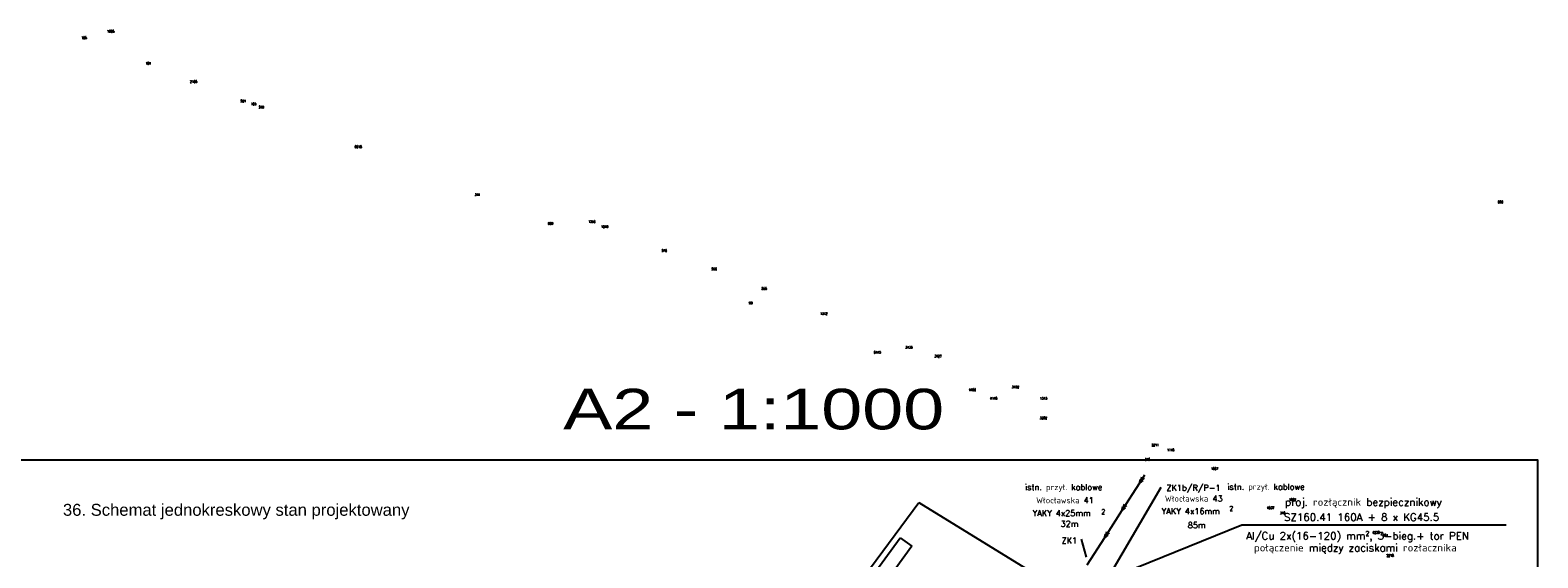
# Model space of a CAD drawing. Extents: x 6572638 to 13149531, y 5838629 to 11678088.
# Tile 6 of 37: x 6572962 to 6573519, y 5839116 to 5839311. Entities that reach past the tile are written whole.
import ezdxf
from ezdxf.enums import TextEntityAlignment as Align

# ---------------------------------------------------------------- set-up
doc = ezdxf.new("R2010")
doc.units = 0
doc.header["$MEASUREMENT"] = 0
doc.linetypes.add('3_SUEP_A', pattern=[0])
doc.layers.get('0').update_dxf_attribs({"color": 250, "linetype": 'CONTINUOUS'})
for name, color, linetype in [('_OPIS_KABLA', 250, 'CONTINUOUS'), ('NUMERY_PUNKTOW', 7, 'CONTINUOUS'), ('OPIS_LNAP', 250, 'CONTINUOUS'), ('SUEP_L_0', 1, '3_SUEP_A')]:
    doc.layers.add(name, color=color, linetype=linetype)
doc.styles.add('ANNOTATIVE', font='ARIAL.TTF')
doc.styles.add('ARIALC', font='ARIALBI0.TTF')
doc.styles.add('SIMPLEBX', font='simplex.shx', dxfattribs={"width": 0.7})
doc.styles.get("Standard").update_dxf_attribs({"font": 'Simplex.SHX', "width": 0.75})

msp = doc.modelspace()

# ---------------------------------------------------------------- linework, layer by layer
at = {"color": 7, "linetype": 'BYBLOCK'}
for p, q in [((6573361.79466, 5839110.60672), (6573380.06465, 5839141.84147)), ((6573352.41506, 5839115.86223), (6573350.64631, 5839122.60831))]:
    msp.add_line(p, q, dxfattribs=at)
at = {"color": 1, "linetype": 'BYBLOCK'}
for p, q in [((6573207.49181, 5839019.1557), (6573283.59465, 5839123.10696)), ((6573283.59465, 5839123.10696), (6573287.89741, 5839119.95691)), ((6573287.89741, 5839119.95691), (6573211.75849, 5839015.95638))]:
    msp.add_line(p, q, dxfattribs=at)
at = {"layer": '_OPIS_KABLA', "color": 1, "ltscale": 0.3}
for p, q in [((6573194.26401, 5839006.46717), (6573290.42484, 5839136.08449)), ((6573290.42484, 5839136.08449), (6573344.46207, 5839102.92058))]:
    msp.add_line(p, q, dxfattribs=at)
at = {"layer": 'OPIS_LNAP', "color": 1, "linetype": 'CONTINUOUS'}
for p, q in [((6573409.89037, 5839127.69122), (6573365.79878, 5839109.91424)), ((6573507.6351, 5839127.69122), (6573409.89037, 5839127.69122))]:
    msp.add_line(p, q, dxfattribs=at)
at = {"layer": 'OPIS_LNAP', "color": 4, "linetype": 'CONTINUOUS'}
msp.add_lwpolyline([(6572925.28928, 5838731.75967), (6573519.28928, 5838731.75967), (6573519.28928, 5839151.75967), (6572925.28928, 5839151.75967)], close=True, dxfattribs=at)
at = {"layer": 'SUEP_L_0', "linetype": '3_SUEP_A'}
for p, q in [((6573373.86931, 5839146.18007), (6573371.98409, 5839143.23601)), ((6573371.98409, 5839143.23601), (6573372.37192, 5839144.76885)), ((6573372.52336, 5839144.07815), (6573372.91118, 5839145.61099)), ((6573373.75332, 5839145.07173), (6573372.52336, 5839144.07815)), ((6573371.98409, 5839143.23601), (6573365.51296, 5839133.13035)), ((6573373.21406, 5839144.22959), (6573371.98409, 5839143.23601)), ((6573365.51296, 5839133.13035), (6573365.90078, 5839134.66319)), ((6573366.74292, 5839134.12393), (6573365.51296, 5839133.13035)), ((6573366.05222, 5839133.97249), (6573366.44004, 5839135.50533)), ((6573367.28218, 5839134.96607), (6573366.05222, 5839133.97249)), ((6573365.51296, 5839133.13035), (6573359.04182, 5839123.02469)), ((6573359.04182, 5839123.02469), (6573352.57068, 5839112.91903)), ((6573359.04182, 5839123.02469), (6573359.42964, 5839124.55753)), ((6573360.27178, 5839124.01827), (6573359.04182, 5839123.02469)), ((6573359.58108, 5839123.86683), (6573359.9689, 5839125.39967)), ((6573360.81104, 5839124.8604), (6573359.58108, 5839123.86683))]:
    msp.add_line(p, q, dxfattribs=at)

# ---------------------------------------------------------------- texts
at = {"color": 7, "linetype": 'BYBLOCK', "style": 'SIMPLEBX'}
for s, p in [('istn. przył. kablowe', (6573329.71592, 5839140.68028)), ('Włocławska 43', (6573381.42312, 5839136.44916)), ('ZK1b/R/P-1', (6573381.97578, 5839140.44804)), ('istn. przył. kablowe', (6573404.51635, 5839140.83818)), ('YAKY 4x25mm ', (6573332.48556, 5839131.10593)), ('Włocławska 41', (6573333.82049, 5839135.82875)), ('YAKY 4x16mm  ', (6573380.22466, 5839131.80284)), ('32m', (6573342.84211, 5839127.13314)), ('85m', (6573389.87297, 5839126.61303)), ('ZK1', (6573343.2252, 5839120.99091))]:
    msp.add_text(s, height=2.2, dxfattribs=at).set_placement(p)
at = {"color": 7, "linetype": 'BYBLOCK', "style": 'SIMPLEBX', "width": 0.9}
for p in [(6573357.95411, 5839131.85238), (6573405.29222, 5839133.0189)]:
    msp.add_text('2', height=1.8, dxfattribs=at).set_placement(p)
at = {"color": 1, "linetype": 'BYBLOCK', "style": 'SIMPLEBX'}
for s, p in [('proj. rozłącznik bezpiecznikowy', (6573425.83071, 5839134.90469)), ('SZ160.41 160A + 8 x KG45.5 ', (6573425.45377, 5839129.32694)), ('Al/Cu 2x(16-120) mm², 3-bieg.+ tor PEN', (6573411.48538, 5839122.40146)), ('połączenie między zaciskami rozłacznika', (6573414.34454, 5839118.02538))]:
    msp.add_text(s, height=2.772, dxfattribs=at).set_placement(p)
at = {"layer": '_OPIS_KABLA', "color": 1, "ltscale": 0.3, "style": 'ARIALC', "width": 1.3}
msp.add_text('A2 - 1:1000', height=15, dxfattribs=at).set_placement((6573158.99312, 5839163.13876))
at = {"layer": '_OPIS_KABLA', "color": 7, "style": 'ANNOTATIVE'}
msp.add_text('36. Schemat jednokreskowy stan projektowany', height=4.4, dxfattribs=at).set_placement((6572974.05969, 5839131.21035))
at = {"layer": 'NUMERY_PUNKTOW', "width": 0.7}
for s, p in [('105', (6572980.88, 5839307.39)), ('1805', (6572990.43, 5839309.77)), ('104', (6573004.57, 5839297.95)), ('314', (6573126.23, 5839249.46)), ('680', (6573504.48, 5839246.71)), ('699', (6573153.3, 5839238.77)), ('1396', (6573168.3, 5839239.42)), ('1249', (6573172.98, 5839237.59)), ('576', (6573195.36, 5839228.76)), ('556', (6573213.82, 5839221.98)), ('555', (6573232.3, 5839214.71)), ('99', (6573227.69, 5839209.37)), ('6443', (6573273.78, 5839191.17)), ('3427', (6573296.23, 5839189.76)), ('4466', (6573308.91, 5839177.29)), ('3432', (6573324.85, 5839178.33)), ('4148', (6573316.79, 5839174.18)), ('1313', (6573335.25, 5839174.2)), ('3252', (6573335.18, 5839166.91)), ('2211', (6573376.51, 5839156.88)), ('1118', (6573382.24, 5839155.05)), ('315', (6573373.98, 5839151.57)), ('1867', (6573398.49, 5839148.14)), ('4037', (6573419.18, 5839133.69)), ('1862', (6573427.23, 5839136.7)), ('310', (6573423.96, 5839131.8)), ('6238', (6573458.19, 5839124.57)), ('681', (6573461.91, 5839123.56)), ('2218', (6573463.36, 5839116.07))]:
    msp.add_text(s, height=0.9, dxfattribs=at).set_placement(p)
for s, p in [('2165', (6573023.68, 5839291.23)), ('524', (6573041.68, 5839284.06)), ('6018', (6573084.52, 5839267.13)), ('1312', (6573256.65, 5839205.48)), ('3433', (6573288.11, 5839193.05))]:
    msp.add_text(s, height=0.9, dxfattribs=at).set_placement(p, align=Align.RIGHT)
for s, p in [('103', (6573044.52, 5839282.93)), ('510', (6573047.42, 5839281.78))]:
    msp.add_text(s, height=0.9, dxfattribs=at).set_placement(p, align=Align.CENTER)

doc.saveas('drawing.dxf')
